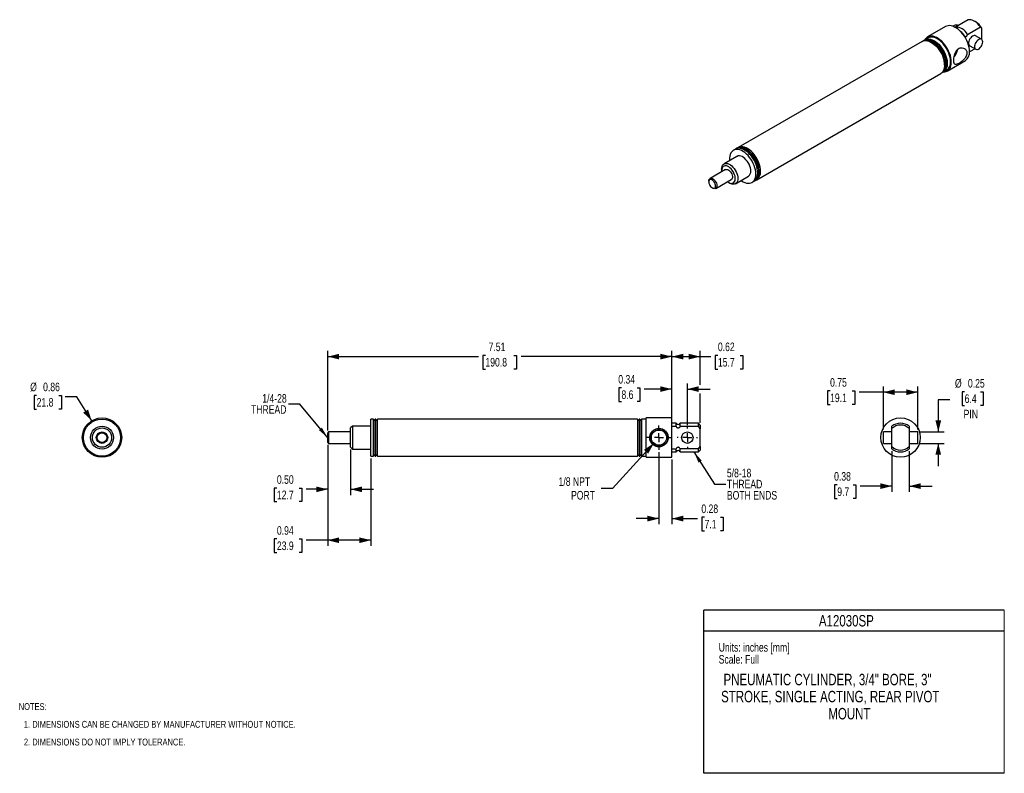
# Model space of a CAD drawing. Header units: inches. Extents: x 0.5 to 22, y 0 to 16.5.
import ezdxf
from ezdxf.enums import TextEntityAlignment as Align

# ---------------------------------------------------------------- set-up
doc = ezdxf.new("R2010")
doc.units = ezdxf.units.IN
doc.header["$MEASUREMENT"] = 0
doc.linetypes.add('CENTERX2', pattern=[0.8, 0.5, -0.1, 0.1, -0.1])
doc.layers.add('CENTER', color=40, linetype='CENTERX2')
doc.layers.add('SLD-DEFPOINTS', color=7, linetype='Continuous')
doc.layers.add('DIMENSIONS', color=140, linetype='Continuous', lineweight=25)
doc.layers.add('TEXT', color=140, linetype='Continuous', lineweight=25)
doc.styles.add('SLDTEXTSTYLE0', font='TXT', dxfattribs={"width": 0.75})
doc.dimstyles.new('SLDDIMSTYLE0', dxfattribs={"dimtxt": 0.1875, "dimasz": 0.25, "dimexe": 0, "dimexo": 0.0625, "dimgap": 0.046875, "dimtad": 0, "dimtih": 1, "dimtoh": 1, "dimrnd": 1e-09, "dimdsep": 46, "dimtxsty": 'SLDTEXTSTYLE0', "dimsah": 1, "dimcen": 0, "dimadec": 0, "dimazin": 2, "dimtfac": 1, "dimtofl": 0, "dimtmove": 0, "dimatfit": 3, "dimfxl": 0, "dimfrac": 2, "dimtolj": 1, "dimtzin": 12, "dimarcsym": 0})
doc.dimstyles.new('SLDDIMSTYLE1', dxfattribs={"dimtxt": 0.1875, "dimasz": 0.25, "dimexe": 0, "dimexo": 0.0625, "dimgap": 0.046875, "dimtad": 0, "dimtih": 1, "dimtoh": 1, "dimrnd": 1e-09, "dimzin": 0, "dimdsep": 46, "dimtxsty": 'SLDTEXTSTYLE0', "dimsah": 1, "dimcen": 0.09, "dimadec": 0, "dimazin": 0, "dimtfac": 1, "dimtmove": 0, "dimatfit": 0, "dimfxl": 0, "dimfrac": 2, "dimtolj": 1, "dimtzin": 12, "dimarcsym": 0})
doc.dimstyles.new('SLDDIMSTYLE2', dxfattribs={"dimtxt": 0.1875, "dimasz": 0.25, "dimexe": 0, "dimexo": 0.0625, "dimgap": 0.046875, "dimtad": 0, "dimtih": 1, "dimtoh": 1, "dimrnd": 1e-09, "dimdsep": 46, "dimtxsty": 'SLDTEXTSTYLE0', "dimsah": 1, "dimcen": 0.09, "dimadec": 0, "dimazin": 2, "dimtfac": 1, "dimtofl": 0, "dimtmove": 0, "dimatfit": 3, "dimfxl": 0, "dimfrac": 2, "dimtolj": 1, "dimtzin": 12, "dimarcsym": 0})
doc.dimstyles.new('SLDDIMSTYLE3', dxfattribs={"dimtxt": 0.1875, "dimasz": 0.25, "dimexe": 0, "dimexo": 0.0625, "dimgap": 0.046875, "dimtad": 0, "dimtih": 1, "dimtoh": 1, "dimrnd": 1e-09, "dimzin": 12, "dimdsep": 46, "dimtxsty": 'SLDTEXTSTYLE0', "dimsah": 1, "dimcen": 0.09, "dimadec": 0, "dimazin": 3, "dimtfac": 1, "dimtofl": 0, "dimtmove": 0, "dimatfit": 3, "dimfxl": 0, "dimfrac": 2, "dimtolj": 1, "dimtzin": 12, "dimarcsym": 0})
doc.dimstyles.new('SLDDIMSTYLE4', dxfattribs={"dimtxt": 0.1875, "dimasz": 0.25, "dimexe": 0, "dimexo": 0.0625, "dimgap": 0.046875, "dimtad": 0, "dimtih": 1, "dimtoh": 1, "dimrnd": 1e-09, "dimdsep": 46, "dimtxsty": 'SLDTEXTSTYLE0', "dimsah": 1, "dimcen": 0.09, "dimadec": 0, "dimazin": 2, "dimtfac": 1, "dimtmove": 0, "dimatfit": 0, "dimfxl": 0, "dimfrac": 2, "dimtolj": 1, "dimtzin": 12, "dimarcsym": 0})
doc.dimstyles.new('SLDDIMSTYLE5', dxfattribs={"dimtxt": 0.1875, "dimasz": 0.25, "dimexe": 0, "dimexo": 0.0625, "dimgap": 0.046875, "dimtad": 0, "dimtih": 1, "dimtoh": 1, "dimrnd": 1e-09, "dimzin": 12, "dimdsep": 46, "dimtxsty": 'SLDTEXTSTYLE0', "dimsah": 1, "dimcen": 0, "dimadec": 0, "dimazin": 3, "dimtfac": 1, "dimtofl": 0, "dimtmove": 0, "dimatfit": 3, "dimfxl": 0, "dimfrac": 2, "dimtolj": 1, "dimtzin": 12, "dimarcsym": 0})
doc.dimstyles.new('SLDDIMSTYLE6', dxfattribs={"dimtxt": 0.18, "dimasz": 0.25, "dimexe": 0, "dimexo": 0.0625, "dimgap": 0, "dimtad": 0, "dimtih": 1, "dimtoh": 1, "dimdec": 0, "dimrnd": 1e-09, "dimzin": 0, "dimdsep": 46, "dimtxsty": 'Standard', "dimsah": 1, "dimcen": 0.09, "dimadec": 0, "dimazin": 0, "dimtfac": 0.25, "dimtdec": 0, "dimtofl": 0, "dimtmove": 0, "dimatfit": 3, "dimfxl": 0, "dimfrac": 2, "dimtolj": 1, "dimtzin": 0, "dimarcsym": 0})

# ---------------------------------------------------------------- blocks, each defined once
blk = doc.blocks.new('SW_NOTE_0')
at = {"layer": 'TEXT', "color": 0, "insert": (0, 0.242), "char_height": 0.1875, "attachment_point": 1, "style": 'SLDTEXTSTYLE0'}
blk.add_mtext('Scale: Full', dxfattribs=at)
blk = doc.blocks.new('SW_NOTE_0_1')
at = {"layer": 'TEXT', "color": 0, "insert": (0, 0.242), "char_height": 0.1875, "attachment_point": 1, "style": 'SLDTEXTSTYLE0'}
blk.add_mtext('Units: inches [mm]', dxfattribs=at)
blk = doc.blocks.new('Block1')
at = {"color": 140, "linetype": 'Continuous', "lineweight": 18}
blk.add_line((22, 0), (22, 3.56), dxfattribs=at)
at = {"layer": 'TEXT'}
for p, q in [((22, 3.56), (15.44, 3.56)), ((15.44, 0), (15.44, 3.56)), ((15.44, 3.11), (22, 3.11)), ((22, 0), (15.44, 0))]:
    blk.add_line(p, q, dxfattribs=at)
for name, p in [('SW_NOTE_0_1', (15.766, 2.603)), ('SW_NOTE_0', (15.766, 2.341))]:
    blk.add_blockref(name, p, dxfattribs=at)
at = {"layer": 'TEXT', "color": 140, "style": 'SLDTEXTSTYLE0', "width": 0.75}
for tag, p in [('AUTOATTR1', (17.953, 3.132)), ('AUTOATTR0_0', (15.872, 1.848)), ('AUTOATTR0_1', (15.819, 1.476)), ('AUTOATTR0_2', (18.159, 1.103))]:
    blk.add_attdef(tag, text='', height=0.25, dxfattribs=at).set_placement(p, align=Align.BOTTOM_LEFT)
blk = doc.blocks.new('SW_NOTE_0_2')
at = {"layer": 'TEXT', "color": 0, "char_height": 0.15, "attachment_point": 1, "style": 'SLDTEXTSTYLE0'}
for s, insert in [('NOTES:', (0, 0.193)), ('1. DIMENSIONS CAN BE CHANGED BY MANUFACTURER WITHOUT NOTICE.', (0.113, -0.195)), ('2. DIMENSIONS DO NOT IMPLY TOLERANCE.', (0.113, -0.582))]:
    blk.add_mtext(s, dxfattribs=dict(at, insert=insert))
blk = doc.blocks.new('_D')
at = {"layer": 'DIMENSIONS'}
for p, q in [((0.879, 8.253), (0.822, 8.253)), ((0.822, 8.253), (0.822, 7.955)), ((1.364, 8.253), (1.421, 8.253)), ((1.421, 8.253), (1.421, 7.955)), ((1.755, 8.225), (1.505, 8.225)), ((2.08, 7.698), (1.755, 8.225)), ((0.822, 7.955), (0.879, 7.955)), ((1.421, 7.955), (1.364, 7.955))]:
    blk.add_line(p, q, dxfattribs=at)
blk.add_solid([(2.08, 7.698), (2.002, 7.944), (1.896, 7.878)], dxfattribs=at)
at = {"layer": 'DIMENSIONS', "char_height": 0.1875, "attachment_point": 1, "style": 'SLDTEXTSTYLE0'}
for s, insert in [('%%c', (0.738, 8.533)), ('0.86', (1.02, 8.533)), ('21.8', (0.879, 8.197))]:
    blk.add_mtext(s, dxfattribs=dict(at, insert=insert))
blk = doc.blocks.new('_D_1')
at = {"layer": 'DIMENSIONS'}
for p, q in [((7.232, 7.177), (7.232, 6.078)), ((7.732, 7.072), (7.732, 6.078)), ((6.123, 6.231), (6.066, 6.231)), ((6.066, 6.231), (6.066, 5.933)), ((6.608, 6.231), (6.665, 6.231)), ((6.665, 6.231), (6.665, 5.933)), ((7.232, 6.203), (6.76, 6.203)), ((7.732, 6.203), (8.232, 6.203)), ((6.066, 5.933), (6.123, 5.933)), ((6.665, 5.933), (6.608, 5.933))]:
    blk.add_line(p, q, dxfattribs=at)
for points in [[(7.232, 6.203), (6.982, 6.265), (6.982, 6.14)], [(7.732, 6.203), (7.982, 6.14), (7.982, 6.265)]]:
    blk.add_solid(points, dxfattribs=at)
at = {"layer": 'DIMENSIONS', "char_height": 0.1875, "attachment_point": 1, "style": 'SLDTEXTSTYLE0'}
for s, insert in [('0.50', (6.123, 6.51)), ('12.7', (6.123, 6.175))]:
    blk.add_mtext(s, dxfattribs=dict(at, insert=insert))
blk = doc.blocks.new('_D_2')
at = {"layer": 'DIMENSIONS'}
for p, q in [((7.232, 7.177), (7.232, 4.966)), ((8.172, 6.877), (8.172, 4.966)), ((6.123, 5.119), (6.066, 5.119)), ((6.066, 5.119), (6.066, 4.821)), ((6.608, 5.119), (6.665, 5.119)), ((6.665, 5.119), (6.665, 4.821)), ((7.232, 5.091), (6.76, 5.091)), ((8.172, 5.091), (7.232, 5.091)), ((6.066, 4.821), (6.123, 4.821)), ((6.665, 4.821), (6.608, 4.821))]:
    blk.add_line(p, q, dxfattribs=at)
for points in [[(7.232, 5.091), (7.482, 5.028), (7.482, 5.153)], [(8.172, 5.091), (7.922, 5.153), (7.922, 5.028)]]:
    blk.add_solid(points, dxfattribs=at)
at = {"layer": 'DIMENSIONS', "char_height": 0.1875, "attachment_point": 1, "style": 'SLDTEXTSTYLE0'}
for s, insert in [('0.94', (6.123, 5.398)), ('23.9', (6.123, 5.063))]:
    blk.add_mtext(s, dxfattribs=dict(at, insert=insert))
blk = doc.blocks.new('_D_3')
at = {"layer": 'DIMENSIONS'}
for p, q in [((7.232, 7.487), (7.232, 9.226)), ((7.232, 9.101), (10.523, 9.101)), ((10.675, 9.128), (10.618, 9.128)), ((10.618, 9.128), (10.618, 8.83)), ((11.298, 9.128), (11.355, 9.128)), ((11.355, 9.128), (11.355, 8.83)), ((14.742, 9.101), (11.451, 9.101)), ((14.742, 7.812), (14.742, 9.226)), ((10.618, 8.83), (10.675, 8.83)), ((11.355, 8.83), (11.298, 8.83))]:
    blk.add_line(p, q, dxfattribs=at)
for points in [[(7.232, 9.101), (7.482, 9.038), (7.482, 9.163)], [(14.742, 9.101), (14.492, 9.163), (14.492, 9.038)]]:
    blk.add_solid(points, dxfattribs=at)
at = {"layer": 'DIMENSIONS', "char_height": 0.1875, "attachment_point": 1, "style": 'SLDTEXTSTYLE0'}
for s, insert in [('7.51', (10.744, 9.408)), ('190.8', (10.675, 9.072))]:
    blk.add_mtext(s, dxfattribs=dict(at, insert=insert))
blk = doc.blocks.new('_D_4')
at = {"layer": 'DIMENSIONS'}
for p, q in [((13.643, 8.419), (13.586, 8.419)), ((13.586, 8.419), (13.586, 8.122)), ((13.989, 8.419), (14.047, 8.419)), ((14.047, 8.419), (14.047, 8.122)), ((14.742, 8.392), (14.142, 8.392)), ((14.742, 7.694), (14.742, 8.517)), ((15.082, 7.607), (15.082, 8.517)), ((15.082, 8.392), (15.582, 8.392)), ((13.586, 8.122), (13.643, 8.122)), ((14.047, 8.122), (13.989, 8.122))]:
    blk.add_line(p, q, dxfattribs=at)
for points in [[(14.742, 8.392), (14.492, 8.454), (14.492, 8.329)], [(15.082, 8.392), (15.332, 8.329), (15.332, 8.454)]]:
    blk.add_solid(points, dxfattribs=at)
at = {"layer": 'DIMENSIONS', "char_height": 0.1875, "attachment_point": 1, "style": 'SLDTEXTSTYLE0'}
for s, insert in [('0.34', (13.574, 8.699)), ('8.6', (13.643, 8.364))]:
    blk.add_mtext(s, dxfattribs=dict(at, insert=insert))
blk = doc.blocks.new('_D_5')
at = {"layer": 'DIMENSIONS'}
for p, q in [((14.742, 7.812), (14.742, 9.226)), ((14.742, 9.101), (15.362, 9.101)), ((15.362, 8.486), (15.362, 9.226)), ((15.362, 9.101), (15.597, 9.101)), ((15.749, 9.128), (15.692, 9.128)), ((15.692, 9.128), (15.692, 8.83)), ((16.234, 9.128), (16.291, 9.128)), ((16.291, 9.128), (16.291, 8.83)), ((15.692, 8.83), (15.749, 8.83)), ((16.291, 8.83), (16.234, 8.83)), ((15.362, 7.654), (15.362, 8.298))]:
    blk.add_line(p, q, dxfattribs=at)
for points in [[(14.742, 9.101), (14.992, 9.038), (14.992, 9.163)], [(15.362, 9.101), (15.112, 9.163), (15.112, 9.038)]]:
    blk.add_solid(points, dxfattribs=at)
at = {"layer": 'DIMENSIONS', "char_height": 0.1875, "attachment_point": 1, "style": 'SLDTEXTSTYLE0'}
for s, insert in [('0.62', (15.749, 9.408)), ('15.7', (15.749, 9.072))]:
    blk.add_mtext(s, dxfattribs=dict(at, insert=insert))
blk = doc.blocks.new('_D_6')
at = {"layer": 'DIMENSIONS'}
for p, q in [((14.462, 7.016), (14.462, 5.438)), ((14.742, 6.852), (14.742, 5.438)), ((15.457, 5.591), (15.4, 5.591)), ((15.4, 5.591), (15.4, 5.293)), ((15.804, 5.591), (15.861, 5.591)), ((15.861, 5.591), (15.861, 5.293)), ((14.462, 5.563), (13.962, 5.563)), ((14.742, 5.563), (15.305, 5.563)), ((15.4, 5.293), (15.457, 5.293)), ((15.861, 5.293), (15.804, 5.293))]:
    blk.add_line(p, q, dxfattribs=at)
for points in [[(14.462, 5.563), (14.212, 5.626), (14.212, 5.501)], [(14.742, 5.563), (14.992, 5.501), (14.992, 5.626)]]:
    blk.add_solid(points, dxfattribs=at)
at = {"layer": 'DIMENSIONS', "char_height": 0.1875, "attachment_point": 1, "style": 'SLDTEXTSTYLE0'}
for s, insert in [('0.28', (15.388, 5.871)), ('7.1', (15.457, 5.535))]:
    blk.add_mtext(s, dxfattribs=dict(at, insert=insert))
blk = doc.blocks.new('_D_7')
at = {"layer": 'DIMENSIONS'}
for p, q in [((14.35, 7.209), (13.448, 6.223)), ((13.448, 6.223), (13.198, 6.223))]:
    blk.add_line(p, q, dxfattribs=at)
blk.add_solid([(14.35, 7.209), (14.135, 7.067), (14.227, 6.983)], dxfattribs=at)
at = {"layer": 'DIMENSIONS', "char_height": 0.1875, "attachment_point": 1, "style": 'SLDTEXTSTYLE0'}
for s, insert in [('1/8 NPT', (12.271, 6.465)), ('PORT', (12.543, 6.167))]:
    blk.add_mtext(s, dxfattribs=dict(at, insert=insert))
blk = doc.blocks.new('SW_NOTE_0_3')
at = {"layer": 'TEXT', "color": 0, "char_height": 0.1875, "attachment_point": 3, "style": 'SLDTEXTSTYLE0'}
for s, insert in [('1/4-28', (-0.037, 0.218)), ('THREAD', (-0.043, -0.024))]:
    blk.add_mtext(s, dxfattribs=dict(at, insert=insert))
blk = doc.blocks.new('SW_NOTE_0_4')
at = {"layer": 'TEXT', "color": 0, "char_height": 0.1875, "attachment_point": 1, "style": 'SLDTEXTSTYLE0'}
for s, insert in [('5/8-18', (0.021, 0.338)), ('THREAD', (0.021, 0.096)), ('BOTH ENDS', (0.021, -0.147))]:
    blk.add_mtext(s, dxfattribs=dict(at, insert=insert))
blk = doc.blocks.new('SW_CENTERMARKSYMBOL_0')
at = {"layer": 'CENTER', "color": 0}
for p, q in [((0, 0.2), (0, 0.266)), ((-0.2, 0), (-0.266, 0)), ((0, 0), (-0.1, 0)), ((0, 0), (0, 0.1)), ((0, 0), (0, -0.1)), ((0, 0), (0.1, 0)), ((0.2, 0), (0.266, 0)), ((0, -0.2), (0, -0.266))]:
    blk.add_line(p, q, dxfattribs=at)
blk = doc.blocks.new('SW_CENTERMARKSYMBOL_1')
at = {"layer": 'CENTER', "color": 0}
for p, q in [((0, 0.2), (0, 0.225)), ((-0.2, 0), (-0.225, 0)), ((0, 0), (-0.1, 0)), ((0, 0), (0, 0.1)), ((0, 0), (0, -0.1)), ((0, 0), (0.1, 0)), ((0.2, 0), (0.225, 0)), ((0, -0.2), (0, -0.225))]:
    blk.add_line(p, q, dxfattribs=at)
blk = doc.blocks.new('_D_8')
at = {"layer": 'DIMENSIONS'}
for p, q in [((19.36, 7.507), (19.36, 8.448)), ((20.11, 7.507), (20.11, 8.448)), ((18.197, 8.351), (18.139, 8.351)), ((18.139, 8.351), (18.139, 8.053)), ((18.682, 8.351), (18.739, 8.351)), ((18.739, 8.351), (18.739, 8.053)), ((19.36, 8.323), (18.834, 8.323)), ((20.11, 8.323), (19.36, 8.323)), ((18.139, 8.053), (18.197, 8.053)), ((18.739, 8.053), (18.682, 8.053))]:
    blk.add_line(p, q, dxfattribs=at)
for points in [[(19.36, 8.323), (19.61, 8.261), (19.61, 8.386)], [(20.11, 8.323), (19.86, 8.386), (19.86, 8.261)]]:
    blk.add_solid(points, dxfattribs=at)
at = {"layer": 'DIMENSIONS', "char_height": 0.1875, "attachment_point": 1, "style": 'SLDTEXTSTYLE0'}
for s, insert in [('0.75', (18.197, 8.631)), ('19.1', (18.197, 8.295))]:
    blk.add_mtext(s, dxfattribs=dict(at, insert=insert))
blk = doc.blocks.new('_D_9')
at = {"layer": 'DIMENSIONS'}
for p, q in [((19.545, 7.034), (19.545, 6.147)), ((19.925, 7.034), (19.925, 6.147)), ((18.354, 6.3), (18.297, 6.3)), ((18.297, 6.3), (18.297, 6.002)), ((18.7, 6.3), (18.757, 6.3)), ((18.757, 6.3), (18.757, 6.002)), ((19.545, 6.272), (18.852, 6.272)), ((19.925, 6.272), (20.425, 6.272)), ((18.297, 6.002), (18.354, 6.002)), ((18.757, 6.002), (18.7, 6.002))]:
    blk.add_line(p, q, dxfattribs=at)
for points in [[(19.545, 6.272), (19.295, 6.335), (19.295, 6.21)], [(19.925, 6.272), (20.175, 6.21), (20.175, 6.335)]]:
    blk.add_solid(points, dxfattribs=at)
at = {"layer": 'DIMENSIONS', "char_height": 0.1875, "attachment_point": 1, "style": 'SLDTEXTSTYLE0'}
for s, insert in [('0.38', (18.285, 6.579)), ('9.7', (18.354, 6.244))]:
    blk.add_mtext(s, dxfattribs=dict(at, insert=insert))
blk = doc.blocks.new('_D_10')
at = {"layer": 'DIMENSIONS'}
for p, q in [((21.134, 8.332), (21.077, 8.332)), ((21.077, 8.332), (21.077, 8.034)), ((21.48, 8.332), (21.537, 8.332)), ((21.537, 8.332), (21.537, 8.034)), ((20.809, 8.156), (20.559, 8.156)), ((20.559, 8.156), (20.559, 7.457)), ((21.077, 8.034), (21.134, 8.034)), ((21.537, 8.034), (21.48, 8.034)), ((20.16, 7.457), (20.684, 7.457)), ((20.16, 7.207), (20.684, 7.207)), ((20.559, 7.207), (20.559, 6.707))]:
    blk.add_line(p, q, dxfattribs=at)
for points in [[(20.559, 7.457), (20.621, 7.707), (20.496, 7.707)], [(20.559, 7.207), (20.496, 6.957), (20.621, 6.957)]]:
    blk.add_solid(points, dxfattribs=at)
at = {"layer": 'DIMENSIONS', "char_height": 0.1875, "attachment_point": 1, "style": 'SLDTEXTSTYLE0'}
for s, insert in [('%%c', (20.923, 8.612)), ('0.25', (21.206, 8.612)), ('6.4', (21.134, 8.276)), ('PIN', (21.112, 7.94))]:
    blk.add_mtext(s, dxfattribs=dict(at, insert=insert))

msp = doc.modelspace()

# ---------------------------------------------------------------- linework, layer by layer
for p, q in [((21.211, 16.455), (20.932, 16.294)), ((20.991, 16.328), (20.973, 16.338)), ((21.374, 16.414), (21.345, 16.43)), ((20.72, 16.31), (20.324, 16.082)), ((21.2, 16.139), (21.48, 16.3)), ((21.508, 16.273), (21.48, 16.3)), ((21.508, 16.029), (21.508, 16.273)), ((20.206, 15.985), (16.19, 13.666)), ((20.241, 16.005), (20.231, 15.999)), ((20.337, 16.06), (20.266, 16.019)), ((20.433, 15.95), (20.409, 15.965)), ((20.469, 15.971), (20.444, 15.985)), ((21.129, 16.097), (21.137, 16.102)), ((21.503, 16.032), (21.373, 16.107)), ((21.361, 15.826), (21.239, 15.756)), ((21.248, 15.891), (21.378, 15.815)), ((20.695, 15.469), (20.695, 15.497)), ((20.73, 15.489), (20.73, 15.518)), ((20.754, 15.337), (21.15, 15.566)), ((16.595, 12.964), (20.611, 15.283)), ((20.636, 15.297), (20.646, 15.304)), ((20.671, 15.318), (20.742, 15.359)), ((16.13, 13.631), (16.087, 13.607)), ((16.165, 13.652), (16.154, 13.646)), ((16.165, 13.473), (15.882, 13.309)), ((15.916, 13.185), (15.577, 12.989)), ((15.83, 13.195), (15.83, 13.162)), ((15.83, 13.162), (15.832, 13.136)), ((15.551, 12.932), (15.551, 12.915)), ((15.702, 12.772), (16.041, 12.968)), ((15.978, 12.905), (16.007, 12.889)), ((16.132, 12.876), (16.415, 13.04)), ((16.492, 12.905), (16.535, 12.93)), ((16.559, 12.944), (16.57, 12.95)), ((15.625, 12.787), (15.639, 12.778)), ((8.232, 7.737), (8.172, 7.737)), ((8.172, 7.332), (8.172, 7.737)), ((8.267, 7.737), (8.232, 7.702)), ((8.232, 7.332), (8.232, 7.737)), ((8.282, 7.737), (8.267, 7.737)), ((8.267, 7.332), (8.267, 7.737)), ((8.317, 7.737), (8.282, 7.702)), ((8.282, 7.332), (8.282, 7.737)), ((13.997, 7.737), (8.317, 7.737)), ((8.317, 7.332), (8.317, 7.737)), ((14.032, 7.702), (13.997, 7.737)), ((13.997, 7.737), (13.997, 6.927)), ((14.047, 7.737), (14.032, 7.737)), ((14.032, 7.737), (14.032, 6.927)), ((14.082, 7.702), (14.047, 7.737)), ((14.047, 7.737), (14.047, 6.927)), ((14.182, 7.737), (14.082, 7.737)), ((14.082, 7.737), (14.082, 6.927)), ((14.742, 7.762), (14.182, 7.762)), ((14.182, 7.332), (14.182, 7.762)), ((14.742, 7.332), (14.742, 7.762)), ((7.772, 7.582), (7.732, 7.542)), ((7.732, 7.122), (7.732, 7.542)), ((8.172, 7.582), (7.772, 7.582)), ((7.772, 7.582), (7.772, 7.082)), ((14.837, 7.644), (14.742, 7.644)), ((14.742, 7.58), (14.837, 7.58)), ((14.837, 7.58), (14.837, 7.644)), ((15.322, 7.644), (14.927, 7.644)), ((14.927, 7.58), (14.927, 7.644)), ((14.927, 7.58), (15.322, 7.58)), ((15.362, 7.604), (15.322, 7.644)), ((15.322, 7.58), (15.322, 7.644)), ((15.362, 7.527), (15.322, 7.58)), ((15.362, 7.604), (15.362, 7.527)), ((15.362, 7.137), (15.362, 7.527)), ((19.545, 7.527), (19.545, 7.58)), ((19.545, 7.137), (19.545, 7.527)), ((19.925, 7.58), (19.925, 7.527)), ((19.925, 7.527), (19.925, 7.137)), ((7.252, 7.457), (7.232, 7.437)), ((7.232, 7.227), (7.232, 7.437)), ((7.732, 7.457), (7.252, 7.457)), ((7.252, 7.457), (7.252, 7.207)), ((8.172, 6.927), (8.172, 7.332)), ((8.232, 6.927), (8.232, 7.332)), ((8.267, 6.927), (8.267, 7.332)), ((8.282, 6.927), (8.282, 7.332)), ((8.317, 6.927), (8.317, 7.332)), ((14.182, 6.902), (14.182, 7.332)), ((14.742, 6.902), (14.742, 7.332)), ((19.545, 7.457), (19.36, 7.457)), ((19.36, 7.332), (19.36, 7.457)), ((19.36, 7.207), (19.36, 7.332)), ((20.11, 7.457), (19.925, 7.457)), ((20.11, 7.332), (20.11, 7.457)), ((20.11, 7.207), (20.11, 7.332)), ((7.232, 7.227), (7.252, 7.207)), ((7.252, 7.207), (7.732, 7.207)), ((7.732, 7.122), (7.772, 7.082)), ((15.322, 7.084), (15.362, 7.137)), ((15.362, 7.137), (15.362, 7.059)), ((19.36, 7.207), (19.545, 7.207)), ((19.545, 7.084), (19.545, 7.137)), ((19.925, 7.207), (20.11, 7.207)), ((19.925, 7.137), (19.925, 7.084)), ((7.772, 7.082), (8.172, 7.082)), ((8.172, 6.927), (8.232, 6.927)), ((8.232, 6.962), (8.267, 6.927)), ((8.267, 6.927), (8.282, 6.927)), ((8.282, 6.962), (8.317, 6.927)), ((8.317, 6.927), (13.997, 6.927)), ((13.997, 6.927), (14.032, 6.962)), ((14.032, 6.927), (14.047, 6.927)), ((14.047, 6.927), (14.082, 6.962)), ((14.082, 6.927), (14.182, 6.927)), ((14.182, 6.902), (14.742, 6.902)), ((14.742, 7.084), (14.837, 7.084)), ((14.742, 7.019), (14.837, 7.019)), ((14.837, 7.019), (14.837, 7.084)), ((15.322, 7.084), (14.927, 7.084)), ((14.927, 7.019), (14.927, 7.084)), ((14.927, 7.019), (15.322, 7.019)), ((15.322, 7.019), (15.322, 7.084)), ((15.322, 7.019), (15.362, 7.059))]:
    msp.add_line(p, q)
at = {"flags": 128}
for points in [[(21.48, 16.3), (21.453, 16.336), (21.424, 16.368), (21.393, 16.396), (21.361, 16.42), (21.329, 16.438), (21.298, 16.451), (21.267, 16.459), (21.238, 16.46), (21.211, 16.455)], [(21.239, 15.762), (21.237, 15.808), (21.23, 15.855), (21.218, 15.904), (21.202, 15.953), (21.181, 16.002), (21.157, 16.05), (21.129, 16.097), (21.098, 16.14), (21.065, 16.181), (21.029, 16.218), (20.992, 16.25), (20.954, 16.277), (20.916, 16.299), (20.878, 16.316), (20.841, 16.326), (20.806, 16.33), (20.772, 16.328), (20.742, 16.32), (20.72, 16.31)], [(21.2, 16.139), (21.174, 16.174), (21.145, 16.207), (21.114, 16.235), (21.082, 16.259), (21.05, 16.277), (21.018, 16.29), (20.988, 16.297), (20.959, 16.298), (20.932, 16.294)], [(20.206, 15.985), (20.23, 15.995), (20.26, 16.002), (20.293, 16.003), (20.327, 15.998), (20.363, 15.987), (20.399, 15.97), (20.436, 15.947), (20.472, 15.919), (20.507, 15.887), (20.541, 15.851), (20.572, 15.81), (20.601, 15.768), (20.627, 15.722), (20.649, 15.676), (20.667, 15.628), (20.68, 15.581), (20.69, 15.535), (20.694, 15.49), (20.694, 15.448), (20.69, 15.408), (20.68, 15.373), (20.667, 15.341), (20.649, 15.315), (20.627, 15.294), (20.611, 15.283)], [(20.219, 15.991), (20.228, 15.997), (20.255, 16.01), (20.285, 16.017), (20.317, 16.017), (20.352, 16.012), (20.388, 16.001), (20.424, 15.984), (20.461, 15.961), (20.497, 15.934), (20.532, 15.901), (20.566, 15.865), (20.597, 15.825), (20.626, 15.782), (20.651, 15.737), (20.673, 15.69), (20.691, 15.643), (20.705, 15.595), (20.714, 15.549), (20.719, 15.504), (20.719, 15.462), (20.714, 15.423), (20.705, 15.387), (20.691, 15.356), (20.673, 15.329), (20.651, 15.308), (20.626, 15.292), (20.623, 15.291)], [(20.241, 16.005), (20.265, 16.016), (20.295, 16.023), (20.328, 16.024), (20.362, 16.018), (20.398, 16.007), (20.435, 15.99), (20.471, 15.968), (20.508, 15.94), (20.543, 15.908), (20.576, 15.871), (20.608, 15.831), (20.636, 15.788), (20.662, 15.743), (20.684, 15.696), (20.702, 15.649), (20.716, 15.602), (20.725, 15.555), (20.73, 15.51), (20.73, 15.468), (20.725, 15.429), (20.716, 15.393), (20.702, 15.362), (20.684, 15.335), (20.662, 15.314), (20.646, 15.304)], [(20.254, 16.011), (20.263, 16.017), (20.29, 16.03), (20.32, 16.037), (20.353, 16.038), (20.387, 16.033), (20.423, 16.021), (20.459, 16.004), (20.496, 15.982), (20.532, 15.954), (20.568, 15.922), (20.601, 15.885), (20.632, 15.845), (20.661, 15.802), (20.687, 15.757), (20.709, 15.71), (20.727, 15.663), (20.74, 15.616), (20.75, 15.569), (20.754, 15.525), (20.754, 15.482), (20.75, 15.443), (20.74, 15.407), (20.727, 15.376), (20.709, 15.35), (20.687, 15.328), (20.661, 15.313), (20.658, 15.311)], [(20.843, 15.534), (20.841, 15.579), (20.834, 15.627), (20.822, 15.675), (20.806, 15.725), (20.785, 15.774), (20.761, 15.822), (20.733, 15.868), (20.702, 15.912), (20.669, 15.952), (20.633, 15.989), (20.596, 16.021), (20.558, 16.049), (20.52, 16.071), (20.482, 16.087), (20.445, 16.098), (20.41, 16.102), (20.376, 16.1), (20.346, 16.092), (20.318, 16.078), (20.293, 16.058), (20.273, 16.032), (20.265, 16.018)], [(20.826, 15.544), (20.823, 15.588), (20.816, 15.633), (20.805, 15.68), (20.789, 15.728), (20.769, 15.775), (20.745, 15.821), (20.718, 15.865), (20.688, 15.906), (20.655, 15.945), (20.621, 15.979), (20.585, 16.009), (20.549, 16.035), (20.512, 16.054), (20.476, 16.069), (20.44, 16.077), (20.407, 16.079), (20.376, 16.075), (20.347, 16.065), (20.337, 16.06)], [(21.373, 16.107), (21.363, 16.112), (21.345, 16.113), (21.325, 16.109), (21.305, 16.098), (21.285, 16.082), (21.266, 16.062), (21.249, 16.038), (21.236, 16.013), (21.227, 15.986), (21.222, 15.96), (21.222, 15.937), (21.227, 15.916), (21.236, 15.9), (21.248, 15.891)], [(21.529, 15.975), (21.527, 15.997), (21.52, 16.015), (21.509, 16.028), (21.494, 16.036), (21.476, 16.038), (21.456, 16.033), (21.436, 16.023), (21.416, 16.007), (21.397, 15.987), (21.38, 15.963), (21.367, 15.937), (21.358, 15.911), (21.353, 15.885), (21.353, 15.861), (21.358, 15.841), (21.367, 15.825), (21.38, 15.814), (21.397, 15.81), (21.416, 15.811), (21.436, 15.819), (21.456, 15.832), (21.476, 15.85), (21.494, 15.872), (21.509, 15.897), (21.52, 15.923), (21.527, 15.95), (21.529, 15.975)], [(20.67, 15.317), (20.702, 15.319), (20.733, 15.327), (20.761, 15.341), (20.785, 15.361), (20.806, 15.386), (20.822, 15.417), (20.834, 15.452), (20.841, 15.491), (20.843, 15.534)], [(16.576, 13.091), (16.574, 13.134), (16.567, 13.18), (16.555, 13.227), (16.539, 13.274), (16.519, 13.321), (16.495, 13.367), (16.468, 13.412), (16.438, 13.453), (16.406, 13.492), (16.371, 13.526), (16.335, 13.556), (16.299, 13.581), (16.262, 13.601), (16.226, 13.615), (16.191, 13.624), (16.157, 13.626), (16.126, 13.622), (16.097, 13.612), (16.072, 13.596), (16.05, 13.575), (16.032, 13.548), (16.018, 13.517), (16.009, 13.482), (16.004, 13.442), (16.004, 13.4), (16.005, 13.381)], [(16.618, 13.115), (16.616, 13.159), (16.609, 13.205), (16.598, 13.251), (16.582, 13.299), (16.562, 13.346), (16.538, 13.392), (16.511, 13.436), (16.481, 13.478), (16.448, 13.516), (16.414, 13.551), (16.378, 13.581), (16.341, 13.606), (16.305, 13.626), (16.268, 13.64), (16.233, 13.648), (16.2, 13.65), (16.168, 13.646), (16.14, 13.637), (16.13, 13.631)], [(16.643, 13.13), (16.641, 13.173), (16.634, 13.219), (16.622, 13.266), (16.606, 13.313), (16.586, 13.36), (16.563, 13.406), (16.535, 13.45), (16.505, 13.492), (16.473, 13.53), (16.438, 13.565), (16.403, 13.595), (16.366, 13.62), (16.329, 13.64), (16.293, 13.654), (16.258, 13.662), (16.224, 13.664), (16.193, 13.661), (16.164, 13.651), (16.142, 13.638)], [(16.654, 13.136), (16.651, 13.179), (16.644, 13.225), (16.633, 13.272), (16.617, 13.319), (16.597, 13.366), (16.573, 13.412), (16.546, 13.456), (16.516, 13.498), (16.483, 13.536), (16.449, 13.571), (16.413, 13.601), (16.377, 13.626), (16.34, 13.646), (16.304, 13.66), (16.269, 13.668), (16.235, 13.671), (16.204, 13.667), (16.175, 13.657), (16.165, 13.652)], [(16.679, 13.15), (16.676, 13.194), (16.669, 13.239), (16.658, 13.286), (16.642, 13.333), (16.622, 13.381), (16.598, 13.427), (16.571, 13.471), (16.541, 13.512), (16.508, 13.551), (16.474, 13.585), (16.438, 13.615), (16.401, 13.64), (16.365, 13.66), (16.328, 13.674), (16.293, 13.683), (16.26, 13.685), (16.228, 13.681), (16.2, 13.671), (16.178, 13.658)], [(16.466, 13.154), (16.464, 13.189), (16.457, 13.226), (16.445, 13.263), (16.429, 13.301), (16.409, 13.337), (16.386, 13.371), (16.361, 13.402), (16.333, 13.429), (16.304, 13.451), (16.275, 13.468), (16.246, 13.479), (16.219, 13.484), (16.193, 13.483), (16.17, 13.475), (16.165, 13.473)], [(15.83, 13.195), (15.832, 13.227), (15.84, 13.256), (15.851, 13.28), (15.867, 13.299), (15.887, 13.312), (15.91, 13.319), (15.936, 13.321), (15.963, 13.316), (15.992, 13.305), (16.021, 13.288), (16.05, 13.266), (16.078, 13.239), (16.103, 13.208), (16.127, 13.174), (16.146, 13.138), (16.162, 13.1), (16.174, 13.063), (16.181, 13.026), (16.184, 12.991), (16.181, 12.959), (16.174, 12.93), (16.162, 12.906), (16.146, 12.887), (16.127, 12.873), (16.103, 12.866), (16.078, 12.865), (16.05, 12.87), (16.021, 12.881), (16.007, 12.889)], [(15.957, 12.919), (15.959, 12.918), (15.985, 12.901), (16.012, 12.89), (16.037, 12.885), (16.06, 12.886), (16.081, 12.893), (16.099, 12.906), (16.112, 12.925), (16.122, 12.948), (16.126, 12.976), (16.126, 13.006), (16.122, 13.039), (16.112, 13.074), (16.099, 13.108), (16.081, 13.141), (16.06, 13.172), (16.037, 13.2), (16.012, 13.225), (15.985, 13.244), (15.959, 13.258), (15.933, 13.266), (15.908, 13.268), (15.886, 13.264), (15.867, 13.254), (15.851, 13.238), (15.839, 13.217), (15.832, 13.191), (15.83, 13.162), (15.83, 13.162)], [(15.916, 13.185), (15.926, 13.189), (15.943, 13.19), (15.963, 13.186), (15.984, 13.175), (16.004, 13.16), (16.023, 13.139), (16.039, 13.116), (16.052, 13.09), (16.062, 13.063), (16.066, 13.038), (16.066, 13.014), (16.062, 12.994), (16.052, 12.978), (16.041, 12.968)], [(15.551, 12.932), (15.551, 12.937), (15.554, 12.959), (15.563, 12.976), (15.575, 12.988), (15.591, 12.994), (15.609, 12.994), (15.629, 12.988), (15.649, 12.976), (15.669, 12.959), (15.688, 12.938), (15.703, 12.913), (15.716, 12.887), (15.724, 12.861), (15.727, 12.836), (15.726, 12.813), (15.72, 12.793), (15.71, 12.779), (15.696, 12.77), (15.679, 12.766), (15.659, 12.769), (15.639, 12.778), (15.639, 12.778)], [(15.625, 12.787), (15.643, 12.779), (15.661, 12.777), (15.676, 12.781), (15.688, 12.79), (15.696, 12.805), (15.699, 12.824), (15.698, 12.846), (15.692, 12.87), (15.682, 12.894), (15.669, 12.917), (15.652, 12.936), (15.634, 12.952), (15.616, 12.963), (15.598, 12.968), (15.581, 12.967), (15.568, 12.96), (15.558, 12.948), (15.552, 12.931), (15.551, 12.91), (15.554, 12.887), (15.562, 12.863), (15.574, 12.839), (15.589, 12.818), (15.606, 12.8), (15.625, 12.787)], [(16.255, 12.948), (16.262, 12.943), (16.299, 12.92), (16.335, 12.903), (16.371, 12.892), (16.406, 12.887), (16.438, 12.888), (16.468, 12.894), (16.495, 12.907), (16.519, 12.926), (16.539, 12.95), (16.555, 12.979), (16.567, 13.012), (16.574, 13.05), (16.576, 13.091)]]:
    msp.add_lwpolyline(points, dxfattribs=at)
for centre, radius in [((2.306, 7.332), 0.43), ((2.306, 7.332), 0.405), ((19.735, 7.332), 0.43), ((2.306, 7.332), 0.25), ((2.306, 7.332), 0.21), ((14.462, 7.332), 0.194), ((2.306, 7.332), 0.125), ((2.306, 7.332), 0.105), ((14.462, 7.332), 0.166), ((15.082, 7.332), 0.125)]:
    msp.add_circle(centre, radius)
for centre, radius, start, end in [((20.947, 16.263), 0.0792, 70.7652, 141.0086), ((21.169, 16.083), 0.389, 29.2299, 58.1737), ((20.754, 15.845), 0.461, 33.8373, 51.1876), ((20.131, 15.474), 0.565, 2.3923, 57.6023), ((20.166, 15.494), 0.565, 2.3923, 57.6023), ((20.678, 15.858), 0.309, 317.5422, 352.0318), ((20.697, 15.847), 0.271, 324.807, 347.8683), ((21.022, 15.742), 0.219, 306.0476, 5.2645), ((20.621, 15.525), 0.205, 305.9463, 5.3659), ((16.34, 13.142), 0.127, 305.9283, 5.3838), ((16.414, 13.096), 0.205, 305.9463, 5.3659), ((16.444, 13.109), 0.2, 300.7621, 5.7787), ((16.449, 13.116), 0.205, 305.9463, 5.3659), ((16.48, 13.13), 0.2, 300.7621, 5.7787), ((14.882, 7.666), 0.05, 205.8419, 334.1581), ((19.735, 7.332), 0.313, 52.555, 127.445), ((19.735, 7.332), 0.273, 45.7934, 134.2066), ((19.735, 7.332), 0.273, 225.7934, 314.2066), ((14.882, 6.998), 0.05, 25.8419, 154.1581), ((19.735, 7.332), 0.313, 232.555, 307.445)]:
    msp.add_arc(centre, radius, start, end)
for points, knots in [([(21.137, 16.102), (21.138, 16.1), (21.14, 16.094), (21.147, 16.088), (21.157, 16.086), (21.167, 16.088), (21.176, 16.095), (21.185, 16.105), (21.194, 16.12), (21.198, 16.132), (21.2, 16.139)], [0, 0, 0, 0, 0.070911, 0.236198, 0.370734, 0.476103, 0.581687, 0.684654, 0.828173, 1, 1, 1, 1]), ([(20.898, 15.565), (20.898, 15.574), (20.899, 15.6), (20.905, 15.651), (20.921, 15.714), (20.943, 15.766), (20.967, 15.801), (20.995, 15.828), (21.035, 15.848), (21.085, 15.85), (21.125, 15.835), (21.152, 15.814), (21.169, 15.793), (21.18, 15.768), (21.184, 15.747), (21.185, 15.734), (21.185, 15.731)], [0, 0, 0, 0, 0.048247, 0.143425, 0.24274, 0.351161, 0.406934, 0.462671, 0.563512, 0.658602, 0.760852, 0.816642, 0.872407, 0.926644, 0.980856, 1, 1, 1, 1]), ([(21.185, 15.731), (21.183, 15.717), (21.18, 15.685), (21.155, 15.636), (21.121, 15.594), (21.088, 15.563), (21.061, 15.54), (21.033, 15.521), (21, 15.5), (20.966, 15.483), (20.941, 15.478), (20.922, 15.482), (20.91, 15.494), (20.902, 15.517), (20.899, 15.538), (20.898, 15.557), (20.898, 15.565)], [0, 0, 0, 0, 0.079112, 0.174625, 0.276744, 0.332282, 0.387796, 0.44237, 0.496918, 0.594446, 0.690713, 0.73036, 0.838344, 0.892711, 0.947049, 1, 1, 1, 1]), ([(14.259, 7.332), (14.26, 7.342), (14.261, 7.373), (14.278, 7.423), (14.308, 7.466), (14.34, 7.494), (14.37, 7.512), (14.402, 7.525), (14.436, 7.532), (14.47, 7.534), (14.512, 7.529), (14.562, 7.51), (14.604, 7.478), (14.632, 7.443), (14.648, 7.412), (14.659, 7.379), (14.664, 7.352), (14.664, 7.336), (14.664, 7.332)], [0, 0, 0, 0, 0.04821, 0.143316, 0.242555, 0.296912, 0.351258, 0.406989, 0.462683, 0.513261, 0.563845, 0.658862, 0.761034, 0.816782, 0.872505, 0.9267, 0.980871, 1, 1, 1, 1]), ([(14.837, 7.58), (14.838, 7.577), (14.841, 7.568), (14.851, 7.556), (14.865, 7.546), (14.879, 7.543), (14.892, 7.544), (14.905, 7.55), (14.918, 7.562), (14.923, 7.574), (14.927, 7.58)], [0, 0, 0, 0, 0.070911, 0.236198, 0.370734, 0.476103, 0.581687, 0.684654, 0.828173, 1, 1, 1, 1]), ([(14.664, 7.332), (14.663, 7.315), (14.66, 7.278), (14.635, 7.223), (14.601, 7.183), (14.564, 7.157), (14.532, 7.143), (14.499, 7.133), (14.465, 7.13), (14.432, 7.132), (14.392, 7.141), (14.356, 7.158), (14.325, 7.183), (14.303, 7.205), (14.284, 7.233), (14.27, 7.264), (14.261, 7.298), (14.26, 7.321), (14.259, 7.332)], [0, 0, 0, 0, 0.079055, 0.1745, 0.276546, 0.332044, 0.387518, 0.442054, 0.496563, 0.545459, 0.594371, 0.690569, 0.730188, 0.784331, 0.83846, 0.892788, 0.947086, 1, 1, 1, 1]), ([(14.927, 7.084), (14.926, 7.085), (14.923, 7.093), (14.915, 7.106), (14.9, 7.117), (14.886, 7.121), (14.873, 7.12), (14.861, 7.115), (14.848, 7.105), (14.84, 7.094), (14.837, 7.085), (14.837, 7.084)], [0, 0, 0, 0, 0.019468, 0.225546, 0.353621, 0.461996, 0.570679, 0.673344, 0.76805, 0.976416, 1, 1, 1, 1])]:
    msp.add_open_spline(points, degree=3, knots=knots)

# ---------------------------------------------------------------- block references
at = {"layer": 'CENTER'}
for name, p in [('SW_CENTERMARKSYMBOL_0', (14.462, 7.332)), ('SW_CENTERMARKSYMBOL_1', (15.082, 7.332))]:
    msp.add_blockref(name, p, dxfattribs=at)
at = {"layer": 'SLD-DEFPOINTS'}
ref = msp.add_blockref('Block1', (0, 0), dxfattribs=at)
ref.add_attrib('AUTOATTR0_0', 'PNEUMATIC CYLINDER, 3/4" BORE, 3" ', dxfattribs={"layer": 'TEXT', "height": 0.25, "style": 'SLDTEXTSTYLE0', "width": 0.75}).set_placement((15.872, 1.848), align=Align.BOTTOM_LEFT)
ref.add_attrib('AUTOATTR0_1', 'STROKE, SINGLE ACTING, REAR PIVOT ', dxfattribs={"layer": 'TEXT', "height": 0.25, "style": 'SLDTEXTSTYLE0', "width": 0.75}).set_placement((15.819, 1.476), align=Align.BOTTOM_LEFT)
ref.add_attrib('AUTOATTR0_2', 'MOUNT', dxfattribs={"layer": 'TEXT', "height": 0.25, "style": 'SLDTEXTSTYLE0', "width": 0.75}).set_placement((18.159, 1.103), align=Align.BOTTOM_LEFT)
ref.add_attrib('AUTOATTR1', 'A12030SP', dxfattribs={"layer": 'TEXT', "height": 0.25, "style": 'SLDTEXTSTYLE0', "width": 0.75}).set_placement((17.953, 3.132), align=Align.BOTTOM_LEFT)
at = {"layer": 'TEXT'}
for name, p in [('SW_NOTE_0_3', (6.374, 8.064)), ('SW_NOTE_0_4', (15.924, 6.314)), ('SW_NOTE_0_2', (0.488, 1.34))]:
    msp.add_blockref(name, p, dxfattribs=at)

# ---------------------------------------------------------------- dimensions: what is measured, and where the dimension line sits
at = {"layer": 'DIMENSIONS'}
for base, p1, p2, dimstyle, picture, middle in [((14.742, 9.101), (7.232, 7.437), (14.742, 7.762), 'SLDDIMSTYLE3', '_D_3', (10.987, 9.101)), ((15.362, 9.101), (14.742, 7.762), (15.362, 7.604), 'SLDDIMSTYLE2', '_D_5', (15.991, 9.101)), ((14.742, 8.392), (15.082, 7.557), (14.742, 7.644), 'SLDDIMSTYLE4', '_D_4', (13.816, 8.392)), ((20.11, 8.323), (19.36, 7.457), (20.11, 7.457), 'SLDDIMSTYLE2', '_D_8', (18.439, 8.323)), ((7.732, 6.203), (7.232, 7.227), (7.732, 7.122), 'SLDDIMSTYLE1', '_D_1', (6.365, 6.203)), ((8.172, 5.091), (7.232, 7.227), (8.172, 6.927), 'SLDDIMSTYLE2', '_D_2', (6.365, 5.091)), ((14.462, 5.563), (14.742, 6.902), (14.462, 7.066), 'SLDDIMSTYLE4', '_D_6', (15.63, 5.563)), ((19.925, 6.272), (19.545, 7.084), (19.925, 7.084), 'SLDDIMSTYLE4', '_D_9', (18.527, 6.272))]:
    dim = msp.add_linear_dim(base=base, p1=p1, p2=p2, dimstyle=dimstyle, dxfattribs=at)
    dim.commit()
    dim.dimension.update_dxf_attribs({"geometry": picture, "text_midpoint": middle, "dimtype": 160})
dim = msp.add_linear_dim(base=(20.559, 7.207), p1=(20.11, 7.457), p2=(20.11, 7.207), angle=90, text='%%c<>\\PPIN', dimstyle='SLDDIMSTYLE4', dxfattribs=at)
dim.commit()
dim.dimension.update_dxf_attribs({"geometry": '_D_10', "text_midpoint": (20.559, 8.156), "dimtype": 160})
dim = msp.add_diameter_dim_2p(p1=(2.532, 6.966), p2=(2.08, 7.698), dimstyle='SLDDIMSTYLE0', dxfattribs=at)
dim.commit()
dim.dimension.update_dxf_attribs({"geometry": '_D', "text_midpoint": (1.121, 8.225), "dimtype": 163})
dim = msp.add_diameter_dim_2p(p1=(14.574, 7.454), p2=(14.35, 7.209), text='1/8 NPT\\PPORT', dimstyle='SLDDIMSTYLE5', override={"dimpost": '<>'}, dxfattribs=at)
dim.commit()
dim.dimension.update_dxf_attribs({"geometry": '_D_7', "text_midpoint": (12.719, 6.223), "dimtype": 163})

# ---------------------------------------------------------------- leaders
at = {"layer": 'TEXT'}
for points in [[(7.232, 7.33), (6.624, 8.064), (6.374, 8.064)], [(15.226, 7.019), (15.674, 6.314), (15.924, 6.314)]]:
    msp.add_leader(points, dimstyle='SLDDIMSTYLE6', dxfattribs=at)

doc.saveas('drawing.dxf')
